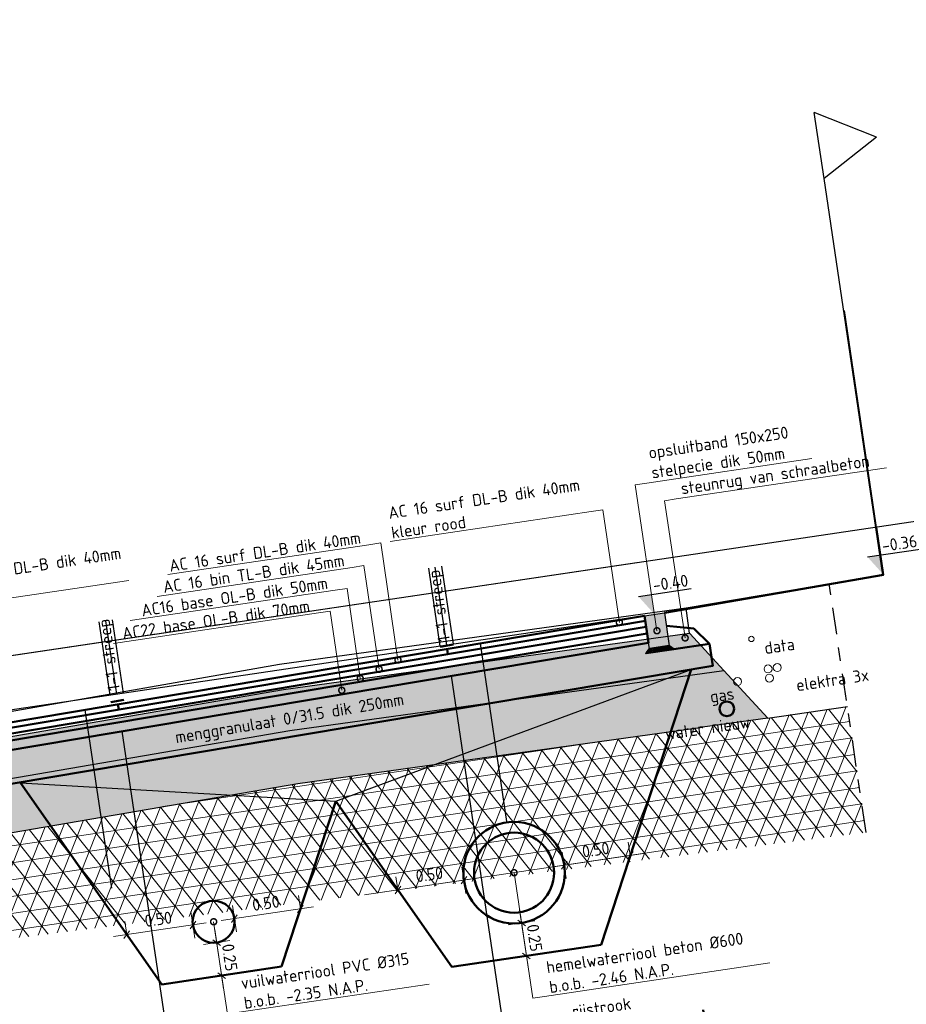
# Model space of a CAD drawing. Header units: metres. Extents: x 0 to 269924, y 0 to 933292.
# Tile 77 of 247: x 133860 to 133867, y 465886 to 465894. Entities that reach past the tile are written whole.
import ezdxf
from ezdxf import colors
from ezdxf.entities.mleader import LeaderData, LeaderLine
from ezdxf.lldxf.tags import DXFTag
from ezdxf.math import Vec2, Vec3

# ---------------------------------------------------------------- set-up
doc = ezdxf.new("R2010")
doc.units = ezdxf.units.M
for name, pattern in [('AL-NAP_LIJN', [15.25, 12, -1.5, 0.25, -1.5]), ('RI-HWA', [7.4, 5, -2.4]), ('RI-VWA', [11, 5, -3, 0, -3]), ('XX-AFBREEK', [7, 4, -1, 1, -1])]:
    doc.linetypes.add(name, pattern=pattern)
for name, color, linetype, lineweight, true_color in [('B-OI-KL-DATA-G', 3, 'KL-DATA-N', 18, 0x00ff00), ('B-OI-KL-ET_MS-G', 1, 'KL-MS-N', 18, 0xff0000), ('B-OI-KL-GAS_LD-G', 40, 'KL-GAS-LD-N', 18, 0xffbf00), ('B-WE-OG-TERREIN_ERF-SD', 150, 'Continuous', 25, 0x007fff), ('N-WE-KL-WATER-GD', 5, 'KL-WATER-N', 50, 0x0000ff), ('N-WE-RI-HWA-GD', 150, 'RI-HWA', 50, 0x007fff), ('N-WE-RI-VWA-GD', 20, 'RI-VWA', 50, 0xff3f00)]:
    doc.layers.add(name, color=color, linetype=linetype, lineweight=lineweight, true_color=true_color)
for name, color, linetype, lineweight in [('B-WE-IE-TERREINAFSCHEIDING_NATUURLIJK_HAAG-GD', 60, 'IE-TERREINAFSCHEIDING-NATUURLIJK-HAAG', 25), ('B-WE-KL-T18', 10, 'Continuous', 18), ('B-WE-MO-BODEM-AD-50', 253, 'Continuous', 18), ('B-WE-VH-VERHARDING-GD', 253, 'Continuous', 25), ('B-WE-VH-VERHARDING_FUNDERING-AD-50', 253, 'Continuous', 18), ('N-WE-GR-GROENSTROOK-GD', 90, 'Continuous', 50), ('N-WE-GW-AFBREEKLIJN-GD', 7, 'XX-AFBREEK', 25), ('N-WE-GW-SLEUF-GD', 90, 'Continuous', 50), ('N-WE-KL-ET_LS_OV_LICHTMAST-S', 190, 'Continuous', 25), ('N-WE-RI-T18', 10, 'Continuous', 18), ('N-WE-VH-KANTOPSLUITING_OPSLUITBAND-SD', 150, 'Continuous', 25), ('N-WE-VH-M', 7, 'Continuous', 18), ('N-WE-VH-VERHARDING-GD', 7, 'Continuous', 50), ('N-WE-VH-VERHARDING-T18', 10, 'Continuous', 18), ('X-XX-AL-NAP-GD', 7, 'AL-NAP_LIJN', 25), ('X-XX-AL-PEILMAAT-SD', 7, 'Continuous', 25)]:
    doc.layers.add(name, color=color, linetype=linetype, lineweight=lineweight)
doc.layers.add('X-XX-AL-HULPLIJN-GD', color=30, linetype='Continuous', lineweight=25, plot=False)
doc.styles.add('NLCS-ISO', font='NLCS-ISO.ttf')
doc.styles.add('NLCS-ISO-M200-T18', font='NLCS-ISO.ttf', dxfattribs={"height": 0.36})
doc.styles.add('NLCS-ISO-M50-T18', font='NLCS-ISO.ttf', dxfattribs={"height": 0.09})
doc.styles.get("Standard").update_dxf_attribs({"font": 'romand.shx'})
doc.linetypes.add('IE-TERREINAFSCHEIDING-NATUURLIJK-HAAG', pattern='A,7,-1.5,[67,NLCS.SHX,S=0.75,R=45,X=0,Y=0],-1.5', length=10)
tags = doc.linetypes.add('KL-DATA-N', pattern='A,4,-1,[101,NLCS.SHX,S=0.5,R=0,X=0,Y=0],-1,4,-1,["D",Standard,S=1,R=0,X=-0.25,Y=-0.5],-1.5', length=12.5).pattern_tags.tags
tags[18] = DXFTag(74, 10)
tags = doc.linetypes.add('KL-GAS-LD-N', pattern='A,4,-1,[69,NLCS.SHX,S=0.5,R=0,X=0,Y=0],-1,4,-1,["L",Standard,S=1,R=0,X=0.25,Y=-0.5],-2', length=13).pattern_tags.tags
tags[18] = DXFTag(74, 10)
tags = doc.linetypes.add('KL-MS-N', pattern='A,4,-1,[103,NLCS.SHX,S=0.75,R=0,X=0,Y=0],-1,4,-1,["M",Standard,S=1,R=0,X=0,Y=-0.5],-2', length=13).pattern_tags.tags
tags[18] = DXFTag(74, 10)
doc.linetypes.add('KL-WATER-N', pattern='A,7,-0.5,[168,NLCS.SHX,S=0.75,R=0,X=0.75,Y=0],-2', length=9.5)
doc.dimstyles.new('NLCS-M50-T18-SCHRAP_L2_H2', dxfattribs={"dimscale": 0.05, "dimtxt": 2.5, "dimasz": 1.008, "dimexe": 2, "dimexo": 2, "dimgap": 0.7, "dimtad": 1, "dimzin": 0, "dimdsep": 46, "dimtxsty": 'NLCS-ISO-M50-T18', "dimblk": 'OBLIQUE', "dimcen": 0, "dimdle": 2, "dimclrd": 256, "dimclre": 256, "dimclrt": 10, "dimazin": 0, "dimtfac": 1, "dimtdec": 3, "dimtofl": 0, "dimtmove": 0, "dimatfit": 3, "dimldrblk": 'OBLIQUE', "dimfxl": 2, "dimfxlon": 1, "dimtfillclr": 256, "dimtolj": 1, "dimtzin": 0, "dimlwd": -1, "dimlwe": -1, "dimarcsym": 0})

# ---------------------------------------------------------------- blocks, each defined once
blk = doc.blocks.new('SOG-ERFGRENS_RECHTS-D')
for p, q in [((0.433, 3.25), (0, 3.5)), ((0, 3), (0, 3.5)), ((0.433, 3.25), (0, 3)), ((0, 0), (0, 3))]:
    blk.add_line(p, q)
blk = doc.blocks.new('PROFIEL 1')
at = {"layer": 'B-WE-MO-BODEM-AD-50'}
h = blk.add_hatch(dxfattribs=at)
h.set_pattern_fill('AMO-BODEM_ZAND-SO', color=256, scale=0.05, pattern_type=2)
h.set_pattern_definition([(45.952767, (831.99881, -514.093756), (-0.017277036, 0.094831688), [0, -0.076, 0, -0.085, 0, -0.08125]), (15.952767, (831.99881, -514.09376), (0.06678568, 0.15258184), [0, -0.041, 0, -0.0685, 0, -0.02625]), (335.952767, (831.93798, -514.1028), (0.153974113, 0.023167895), [0, -0.025, 0, -0.09, 0, -0.1175]), (325.952767, (831.93798, -514.1028), (0.142222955, 0.065501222), [0, -0.0125, 0, -0.059, 0, -0.0675])])
h.paths.add_polyline_path([(7.3215, -0.9362), (6.9715, -1.3443), (7.6089, -1.3298), (10.6694, -1.2601), (13.73, -1.29), (14.2233, -1.2948), (13.9492, -0.8921), (10.6668, -0.8601)])
h = blk.add_hatch(dxfattribs=at)
h.set_pattern_fill('AVH-FUNDERING_EPS-SO', color=256, scale=0.025, angle=-8.45277, pattern_type=2)
h.set_pattern_definition([(360, (831.99881, -514.09376), (7e-17, 0.125), []), (60, (831.99881, -514.09376), (-0.108253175, 0.0625), []), (120, (831.99881, -514.09376), (-0.108253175, -0.0625), [])])
h.paths.add_polyline_path([(10.6694, -1.2601), (7.6089, -1.3298), (6.9715, -1.3443), (6.1214, -1.3443), (6.1214, -2.0406), (14.8255, -2.2492), (14.8255, -1.2948), (13.73, -1.29)])
at = {"layer": 'B-WE-VH-VERHARDING_FUNDERING-AD-50'}
h = blk.add_hatch(dxfattribs=at)
h.set_pattern_fill('AVH-FUNDERING_02-SO', color=256, scale=0.25, pattern_type=2)
h.set_pattern_definition([(1e-10, (10.66483, -0.55002), (0.25, 0.25), [0.03125, -0.21875]), (90, (10.66483, -0.55002), (-0.25, 0.25), [0.03125, -0.21875]), (135, (10.69608, -0.55002), (-0.25, -5e-13), [0.044194, -0.30936]), (1e-10, (10.69608, -0.4094), (0.25, 0.25), [0.03125, -0.21875]), (45, (10.7117, -0.42502), (-5e-13, 0.25), [0.022097, -0.331456]), (135, (10.7117, -0.42502), (-0.25, -5e-13), [0.022097, -0.331456]), (1e-10, (10.78983, -0.3469), (0.25, 0.25), [0.044194, -0.205806]), (45, (10.78983, -0.3469), (-5e-13, 0.25), [0.03125, -0.322303]), (135, (10.83402, -0.3469), (-0.25, -5e-13), [0.03125, -0.322303]), (90, (10.8367, -0.48752), (-0.25, 0.25), [0.03125, -0.21875]), (45, (10.8367, -0.48752), (-5e-13, 0.25), [0.022097, -0.331456]), (135, (10.85233, -0.4719), (-0.25, -5e-13), [0.022097, -0.331456]), (1e-10, (10.69608, -0.48752), (0.25, 0.25), [0.015625, -0.209375]), (1e-10, (10.88358, -0.42502), (0.25, 0.25), [0.015625, -0.209375]), (90, (10.80545, -0.39377), (-0.25, 0.25), [0.015625, -0.209375]), (135, (10.8367, -0.5344), (-0.25, -5e-13), [0.022097, -0.331456]), (135, (10.72733, -0.36252), (-0.25, -5e-13), [0.022097, -0.331456]), (45, (10.78202, -0.46799), (-5e-13, 0.25), [0.022097, -0.331456]), (90, (10.75077, -0.51877), (-0.25, 0.25), [0.003906, -0.246094]), (90, (10.76248, -0.4133), (-0.25, 0.25), [0.003906, -0.246094]), (90, (10.87967, -0.37033), (-0.25, 0.25), [0.003906, -0.246094]), (90, (10.88358, -0.50315), (-0.25, 0.25), [0.003906, -0.246094])])
h.paths.add_polyline_path([(7.5928, -0.62), (7.3215, -0.9362), (10.6668, -0.8601), (13.9492, -0.8921), (13.7369, -0.58), (10.6648, -0.55)])
at = {"layer": 'B-OI-KL-DATA-G'}
blk.add_circle((14.1887, -0.69), 0.02, dxfattribs=at)
at = {"layer": 'B-OI-KL-ET_MS-G'}
for centre in [(14.2787, -0.93), (14.3487, -0.93), (14.2787, -1)]:
    blk.add_circle(centre, 0.03, dxfattribs=at)
at = {"layer": 'B-OI-KL-GAS_LD-G'}
blk.add_circle((14.0387, -0.99), 0.03, dxfattribs=at)
at = {"layer": 'B-WE-IE-TERREINAFSCHEIDING_NATUURLIJK_HAAG-GD'}
blk.add_lwpolyline([(15.2387, -0.36), (15.2387, 1.64)], dxfattribs=at)
at = {"layer": 'B-WE-VH-VERHARDING-GD'}
blk.add_lwpolyline([(13.7369, -0.58), (13.7387, -0.39), (10.6636, -0.36), (7.5887, -0.44), (7.5928, -0.62), (10.6648, -0.55)], close=True, dxfattribs=at)
for points in [[(15.2387, -0.36), (13.7387, -0.39)], [(7.3215, -0.9362), (10.6668, -0.8601), (13.9492, -0.8921), (13.7383, -0.5821)], [(13.9492, -0.8921), (14.2233, -1.2948)], [(7.6089, -1.3298), (10.6694, -1.2601), (13.73, -1.29)], [(14.2233, -1.2948), (13.73, -1.29)], [(14.2233, -1.2948), (14.8255, -1.2948)]]:
    blk.add_lwpolyline(points, dxfattribs=at)
at = {"layer": 'N-WE-GW-AFBREEKLIJN-GD', "ltscale": 0.05, "flags": 128}
blk.add_lwpolyline([(14.8255, -2.2492), (14.8255, -0.3683)], dxfattribs=at)
at = {"layer": 'N-WE-KL-WATER-GD'}
blk.add_circle((13.9294, -1.1804), 0.055, dxfattribs=at)
at = {"layer": 'X-XX-AL-HULPLIJN-GD'}
blk.add_lwpolyline([(15.2387, 0), (15.2387, -0.36)], dxfattribs=at)
at = {"layer": 'X-XX-AL-NAP-GD'}
blk.add_lwpolyline([(20.234, 0), (0, 0)], dxfattribs=at)
at = {"layer": 'B-WE-OG-TERREIN_ERF-SD'}
blk.add_blockref('SOG-ERFGRENS_RECHTS-D', (15.234, -0.3599), dxfattribs=at)
at = {"layer": 'B-WE-KL-T18', "char_height": 0.09, "attachment_point": 3, "style": 'NLCS-ISO-M50-T18'}
for s, insert in [('data', (14.5024, -0.728)), ('elektra 3x', (15.0178, -1.038)), ('gas', (14.0005, -1.028)), ('water nieuw', (14.0852, -1.255))]:
    blk.add_mtext_dynamic_manual_height_columns(s, width=1.034148, gutter_width=12.5, heights=[0], dxfattribs=dict(at, insert=insert))
blk = doc.blocks.new('*U405')
blk.add_hatch(color=8).paths.add_polyline_path([(-0.15, -0.25), (0, -0.25), (0, 0), (-0.15, 0)])
at = {"layer": 'N-WE-VH-VERHARDING-GD', "linetype": 'Continuous'}
h = blk.add_hatch(dxfattribs=at)
h.set_pattern_fill('ANSI31', color=256, scale=0.005, angle=45, style=0)
h.set_pattern_definition([(90, (89116.596445, 436374.820416), (-0.015875, 3e-18), [])])
h.paths.add_polyline_path([(-0.15, -0.25), (0, -0.25), (0.03, -0.28), (-0.18, -0.28)])
at = {"flags": 128}
blk.add_lwpolyline([(-0.15, -0.25), (0, -0.25), (0, 0), (-0.15, 0)], close=True, dxfattribs=at)
at = {"layer": 'N-WE-VH-VERHARDING-GD', "linetype": 'Continuous'}
for p, q in [((-0.35, -0.15), (-0.15, -0.1)), ((-0.45, -0.28), (-0.35, -0.15)), ((-0.18, -0.28), (-0.45, -0.28))]:
    blk.add_line(p, q, dxfattribs=at)
at = {"layer": 'N-WE-VH-VERHARDING-GD', "linetype": 'Continuous', "flags": 128}
blk.add_lwpolyline([(-0.15, -0.25), (0, -0.25), (0.03, -0.28), (-0.18, -0.28)], close=True, dxfattribs=at)
blk = doc.blocks.new('_Oblique')
at = {"color": 0, "linetype": 'ByBlock', "lineweight": -2}
blk.add_line((-0.5, -0.5), (0.5, 0.5), dxfattribs=at)
blk = doc.blocks.new('*D394')
at = {"layer": 'Defpoints', "color": 0, "transparency": 16777216}
for p in [(-1.65, -0.0284), (-4.1518, -0.0757), (-4.1518, -3.0848)]:
    blk.add_point(p, dxfattribs=at)
at = {"layer": 'N-WE-VH-VERHARDING-GD', "transparency": 16777216}
for p, q in [((-4.1518, -2.9848), (-4.1518, -3.1848)), ((-1.65, -2.9848), (-1.65, -3.1848)), ((-1.55, -3.0848), (-4.2518, -3.0848))]:
    blk.add_line(p, q, dxfattribs=at)
at = {"layer": 'N-WE-VH-VERHARDING-GD', "transparency": 16777216, "xscale": 0.0504, "yscale": 0.0504, "zscale": 0.0504, "rotation": 180}
blk.add_blockref('_Oblique', (-4.1518, -3.0848), dxfattribs=at)
at = {"layer": 'N-WE-VH-VERHARDING-GD', "transparency": 16777216, "xscale": 0.0504, "yscale": 0.0504, "zscale": 0.0504}
blk.add_blockref('_Oblique', (-1.65, -3.0848), dxfattribs=at)
at = {"layer": 'N-WE-VH-VERHARDING-GD', "color": 10, "transparency": 16777216, "insert": (-2.9009, -2.9298), "char_height": 0.09, "attachment_point": 5, "style": 'NLCS-ISO-M50-T18'}
blk.add_mtext('\\A1;rijbaan\\P2.50', dxfattribs=at)
blk = doc.blocks.new('*D395')
at = {"layer": 'Defpoints', "color": 0, "transparency": 16777216}
for p in [(-5.65, -0.104), (-4.1518, -0.0757), (-5.65, -3.0848)]:
    blk.add_point(p, dxfattribs=at)
at = {"layer": 'N-WE-VH-VERHARDING-GD', "transparency": 16777216}
for p, q in [((-5.65, -2.9848), (-5.65, -3.1848)), ((-4.1518, -2.9848), (-4.1518, -3.1848)), ((-4.0518, -3.0848), (-5.75, -3.0848))]:
    blk.add_line(p, q, dxfattribs=at)
at = {"layer": 'N-WE-VH-VERHARDING-GD', "transparency": 16777216, "xscale": 0.0504, "yscale": 0.0504, "zscale": 0.0504, "rotation": 180}
blk.add_blockref('_Oblique', (-5.65, -3.0848), dxfattribs=at)
at = {"layer": 'N-WE-VH-VERHARDING-GD', "transparency": 16777216, "xscale": 0.0504, "yscale": 0.0504, "zscale": 0.0504}
blk.add_blockref('_Oblique', (-4.1518, -3.0848), dxfattribs=at)
at = {"layer": 'N-WE-VH-VERHARDING-GD', "color": 10, "transparency": 16777216, "insert": (-4.9009, -2.9298), "char_height": 0.09, "attachment_point": 5, "style": 'NLCS-ISO-M50-T18'}
blk.add_mtext('\\A1;rijstrook\\P1.50', dxfattribs=at)
blk = doc.blocks.new('*D396')
at = {"layer": 'Defpoints', "color": 0, "transparency": 16777216}
for p in [(-1.65, -0.0284), (-0.15, 0), (-1.65, -3.0848)]:
    blk.add_point(p, dxfattribs=at)
at = {"layer": 'N-WE-VH-VERHARDING-GD', "transparency": 16777216}
for p, q in [((-1.65, -2.9848), (-1.65, -3.1848)), ((-0.15, -2.9848), (-0.15, -3.1848)), ((-0.05, -3.0848), (-1.75, -3.0848))]:
    blk.add_line(p, q, dxfattribs=at)
at = {"layer": 'N-WE-VH-VERHARDING-GD', "transparency": 16777216, "xscale": 0.0504, "yscale": 0.0504, "zscale": 0.0504, "rotation": 180}
blk.add_blockref('_Oblique', (-1.65, -3.0848), dxfattribs=at)
at = {"layer": 'N-WE-VH-VERHARDING-GD', "transparency": 16777216, "xscale": 0.0504, "yscale": 0.0504, "zscale": 0.0504}
blk.add_blockref('_Oblique', (-0.15, -3.0848), dxfattribs=at)
at = {"layer": 'N-WE-VH-VERHARDING-GD', "color": 10, "transparency": 16777216, "insert": (-0.9, -2.9298), "char_height": 0.09, "attachment_point": 5, "style": 'NLCS-ISO-M50-T18'}
blk.add_mtext('\\A1;rijstrook\\P1.50', dxfattribs=at)
blk = doc.blocks.new('_DotSmall')
at = {"color": 0, "linetype": 'ByBlock', "const_width": 0.5}
blk.add_lwpolyline([(-0.0625, 0, 1), (0.0625, 0, 1)], format="xyb", close=True, dxfattribs=at)
blk = doc.blocks.new('*D466')
at = {"layer": 'Defpoints', "color": 0, "transparency": 16777216}
for p in [(133863.4717, 465887.2969), (133862.9772, 465887.2234), (133863.5643, 465886.6738)]:
    blk.add_point(p, dxfattribs=at)
at = {"layer": 'N-WE-VH-M', "transparency": 16777216}
for p, q in [((133863.4864, 465887.198), (133863.457, 465887.3958)), ((133862.8782, 465887.2087), (133863.5706, 465887.3116)), ((133862.9772, 465887.2234), (133862.9625, 465887.3224))]:
    blk.add_line(p, q, dxfattribs=at)
at = {"layer": 'N-WE-VH-M', "transparency": 16777216, "xscale": 0.0504, "yscale": 0.0504, "zscale": 0.0504}
for p, rotation in [((133863.4717, 465887.2969), 8.452767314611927), ((133862.9772, 465887.2234), 188.4527673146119)]:
    blk.add_blockref('_Oblique', p, dxfattribs=dict(at, rotation=rotation))
at = {"layer": 'N-WE-VH-M', "color": 10, "transparency": 16777216, "insert": (133863.2127, 465887.3393), "char_height": 0.09, "attachment_point": 5, "rotation": 8.45277, "style": 'NLCS-ISO-M50-T18'}
blk.add_mtext('\\A1;0.50', dxfattribs=at)
blk = doc.blocks.new('*D467')
at = {"layer": 'Defpoints', "color": 0, "transparency": 16777216}
for p in [(133864.718, 465887.4821), (133864.718, 465887.4821), (133864.3161, 465886.7855)]:
    blk.add_point(p, dxfattribs=at)
at = {"layer": 'N-WE-VH-M', "transparency": 16777216}
for p, q in [((133864.718, 465887.4821), (133864.7033, 465887.5811)), ((133864.1246, 465887.394), (133864.817, 465887.4968)), ((133864.2382, 465887.3097), (133864.2088, 465887.5076))]:
    blk.add_line(p, q, dxfattribs=at)
at = {"layer": 'N-WE-VH-M', "transparency": 16777216, "xscale": 0.0504, "yscale": 0.0504, "zscale": 0.0504}
for p, rotation in [((133864.718, 465887.4821), 8.452767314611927), ((133864.2235, 465887.4087), 188.4527673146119)]:
    blk.add_blockref('_Oblique', p, dxfattribs=dict(at, rotation=rotation))
at = {"layer": 'N-WE-VH-M', "color": 10, "transparency": 16777216, "insert": (133864.459, 465887.5245), "char_height": 0.09, "attachment_point": 5, "rotation": 8.45277, "style": 'NLCS-ISO-M50-T18'}
blk.add_mtext('\\A1;0.50', dxfattribs=at)
blk = doc.blocks.new('*D468')
at = {"layer": 'Defpoints', "color": 0, "transparency": 16777216}
for p in [(133863.2207, 465886.8755), (133864.4991, 465886.8127), (133863.9402, 465886.7296)]:
    blk.add_point(p, dxfattribs=at)
at = {"layer": 'N-WE-VH-M', "transparency": 16777216}
for p, q in [((133863.8888, 465887.0758), (133863.9549, 465886.6307)), ((133863.8045, 465886.9622), (133864.0024, 465886.9916)), ((133864.0391, 465886.7443), (133863.8413, 465886.7149))]:
    blk.add_line(p, q, dxfattribs=at)
at = {"layer": 'N-WE-VH-M', "transparency": 16777216, "xscale": 0.0504, "yscale": 0.0504, "zscale": 0.0504}
for p, rotation in [((133863.9035, 465886.9769), 98.45276731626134), ((133863.9402, 465886.7296), 278.4527673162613)]:
    blk.add_blockref('_Oblique', p, dxfattribs=dict(at, rotation=rotation))
at = {"layer": 'N-WE-VH-M', "color": 10, "transparency": 16777216, "insert": (133864.001, 465886.865), "char_height": 0.09, "attachment_point": 5, "rotation": 278.45277, "style": 'NLCS-ISO-M50-T18'}
blk.add_mtext('\\A1;0.25', dxfattribs=at)
blk = doc.blocks.new('*D481')
at = {"layer": 'Defpoints', "color": 0, "transparency": 16777216}
for p in [(133861.4414, 465886.9623), (133860.9468, 465886.8889), (133861.5013, 465886.5593)]:
    blk.add_point(p, dxfattribs=at)
at = {"layer": 'N-WE-VH-M', "transparency": 16777216}
for p, q in [((133861.4561, 465886.8634), (133861.4267, 465887.0613)), ((133860.8479, 465886.8742), (133861.5403, 465886.977)), ((133860.9468, 465886.8889), (133860.9321, 465886.9878))]:
    blk.add_line(p, q, dxfattribs=at)
at = {"layer": 'N-WE-VH-M', "transparency": 16777216, "xscale": 0.0504, "yscale": 0.0504, "zscale": 0.0504}
for p, rotation in [((133861.4414, 465886.9623), 8.452767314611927), ((133860.9468, 465886.8889), 188.4527673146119)]:
    blk.add_blockref('_Oblique', p, dxfattribs=dict(at, rotation=rotation))
at = {"layer": 'N-WE-VH-M', "color": 10, "transparency": 16777216, "insert": (133861.1823, 465887.0047), "char_height": 0.09, "attachment_point": 5, "rotation": 8.45277, "style": 'NLCS-ISO-M50-T18'}
blk.add_mtext('\\A1;0.50', dxfattribs=at)
blk = doc.blocks.new('*D482')
at = {"layer": 'Defpoints', "color": 0, "transparency": 16777216}
for p in [(133862.2475, 465887.0821), (133862.2475, 465887.0821), (133861.8128, 465886.6056)]:
    blk.add_point(p, dxfattribs=at)
at = {"layer": 'N-WE-VH-M', "transparency": 16777216}
for p, q in [((133862.2475, 465887.0821), (133862.2328, 465887.1811)), ((133861.654, 465886.994), (133862.3464, 465887.0968)), ((133861.7676, 465886.9097), (133861.7382, 465887.1076))]:
    blk.add_line(p, q, dxfattribs=at)
at = {"layer": 'N-WE-VH-M', "transparency": 16777216, "xscale": 0.0504, "yscale": 0.0504, "zscale": 0.0504}
for p, rotation in [((133862.2475, 465887.0821), 8.452767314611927), ((133861.7529, 465887.0087), 188.4527673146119)]:
    blk.add_blockref('_Oblique', p, dxfattribs=dict(at, rotation=rotation))
at = {"layer": 'N-WE-VH-M', "color": 10, "transparency": 16777216, "insert": (133861.9885, 465887.1245), "char_height": 0.09, "attachment_point": 5, "rotation": 8.45277, "style": 'NLCS-ISO-M50-T18'}
blk.add_mtext('\\A1;0.50', dxfattribs=at)
blk = doc.blocks.new('*D483')
at = {"layer": 'Defpoints', "color": 0, "transparency": 16777216}
for p in [(133861.0478, 465886.7446), (133862.1061, 465886.6492), (133861.657, 465886.5824)]:
    blk.add_point(p, dxfattribs=at)
at = {"layer": 'N-WE-VH-M', "transparency": 16777216}
for p, q in [((133861.6056, 465886.9286), (133861.6717, 465886.4835)), ((133861.5214, 465886.815), (133861.7192, 465886.8444)), ((133861.756, 465886.5971), (133861.5581, 465886.5677))]:
    blk.add_line(p, q, dxfattribs=at)
at = {"layer": 'N-WE-VH-M', "transparency": 16777216, "xscale": 0.0504, "yscale": 0.0504, "zscale": 0.0504}
for p, rotation in [((133861.6203, 465886.8297), 98.45276731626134), ((133861.657, 465886.5824), 278.4527673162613)]:
    blk.add_blockref('_Oblique', p, dxfattribs=dict(at, rotation=rotation))
at = {"layer": 'N-WE-VH-M', "color": 10, "transparency": 16777216, "insert": (133861.7178, 465886.7178), "char_height": 0.09, "attachment_point": 5, "rotation": 278.45277, "style": 'NLCS-ISO-M50-T18'}
blk.add_mtext('\\A1;0.25', dxfattribs=at)
blk = doc.blocks.new('SAL-PEILMAAT_INFRACAD_H01-SOD')
blk.add_line((-2, 3), (6, 3))
blk.add_solid([(-2, 3), (0, 3), (0, 0)])
at = {"style": 'NLCS-ISO'}
blk.add_attdef('...', (0.4, 3.4), '', height=1.8, dxfattribs=at)
blk = doc.blocks.new('dwarsprofiel Muyeveld 50km')
at = {"layer": 'N-WE-VH-VERHARDING-GD'}
for points in [[(-0.15, 0), (-5.65, -0.104)], [(-0.15, -0.04), (-5.65, -0.144)], [(-4.1, -0.0497), (-4.2, -0.0516)], [(-1.6, -0.0024), (-1.7, -0.0043)], [(-1.65, -0.0684), (-1.65, -0.0284)], [(-0.15, -0.205), (-0.15, 0)], [(-0.15, -0.085), (-5.65, -0.189)], [(-0.15, -0.135), (-5.65, -0.239)], [(-4.15, -0.1156), (-4.15, -0.0756)], [(-0.15, -0.205), (-5.65, -0.309)], [(0.3, -0.28), (0.3, -0.4466), (-6.4, -0.5733), (-6.4, -0.384)]]:
    blk.add_lwpolyline(points, dxfattribs=at)
at = {"layer": 'X-XX-AL-HULPLIJN-GD'}
for points in [[(-4.2, 0.556), (-4.2, 0)], [(-4.15, 0.556), (-4.15, 0)], [(-4.1, 0.556), (-4.1, 0)], [(-1.7, 0.5898), (-1.7, 0)], [(-1.65, 0.5898), (-1.65, 0)], [(-1.6, 0.5898), (-1.6, 0)], [(-0.15, 0.4), (-7.3161, 0.4)], [(-0.15, 0), (-7.3161, 0)], [(-1.4, -0.0236), (-1.4, -1.3736)], [(-4.4, -0.0804), (-4.4, -1.4304)], [(-4.15, -0.2807), (-4.15, -4.6212)], [(-1.65, -0.2334), (-1.65, -4.6212)]]:
    blk.add_lwpolyline(points, dxfattribs=at)
at = {"layer": 'N-WE-VH-KANTOPSLUITING_OPSLUITBAND-SD', "xscale": -1}
blk.add_blockref('*U405', (-0.15, 0), dxfattribs=at)
at = {"layer": 'N-WE-VH-VERHARDING-T18', "char_height": 0.09, "attachment_point": 5, "style": 'NLCS-ISO-M50-T18'}
for s, width, insert, rotation in [('1-1 streep', 2.613125, (-4.15, 0.3), 90), ('1-1 streep', 2.613125, (-1.65, 0.3), 90), ('menggranulaat 0/31.5 dik 250mm', 2.079466, (-2.8938, -0.3819), 1.08328)]:
    blk.add_mtext_dynamic_manual_height_columns(s, width=width, gutter_width=0.45, heights=[0], dxfattribs=dict(at, insert=insert, rotation=rotation))
at = {"layer": 'N-WE-VH-VERHARDING-GD'}
for base, p1, p2, text, picture, middle in [((-4.1518, -3.0848), (-1.65, -0.0284), (-4.1518, -0.0757), 'rijbaan\\P<>', '*D394', (-2.9009, -2.9298)), ((-1.65, -3.0848), (-0.15, 0), (-1.65, -0.0284), 'rijstrook\\P<>', '*D396', (-0.9, -2.9298)), ((-5.65, -3.0848), (-4.1518, -0.0757), (-5.65, -0.104), 'rijstrook\\P<>', '*D395', (-4.9009, -2.9298))]:
    dim = blk.add_linear_dim(base=base, p1=p1, p2=p2, angle=180, text=text, dimstyle='NLCS-M50-T18-SCHRAP_L2_H2', dxfattribs=at)
    dim.commit()
    dim.dimension.update_dxf_attribs({"geometry": picture, "text_midpoint": middle})
at = {"layer": 'N-WE-VH-VERHARDING-T18'}
ml = blk.add_multileader_mtext('Standard', dxfattribs=at)
ml.set_content('opsluitband 150x250\\Pstelpecie dik 50mm', color=256, style='NLCS-ISO-M50-T18')
ml.set_leader_properties(color=256, linetype='ByLayer', lineweight=-1)
ml.set_arrow_properties(name='DOTSMALL')
ml.build(insert=Vec2(0, 0))
ml.multileader.update_dxf_attribs({"text_left_attachment_type": 5, "text_right_attachment_type": 5, "dogleg_length": 0.09, "arrow_head_size": 0.09})
ctx = ml.context
ctx.base_point, ctx.char_height, ctx.arrow_head_size, ctx.landing_gap_size, ctx.plane_origin = Vec3(0.0132, 0.9798), 0.09, 0.09, 0.045, Vec3(-2.074, -0.0998)
ctx.left_attachment, ctx.right_attachment = 5, 5
notes = []
notes.append((ctx, [(0, (1, 1, 0), (-0.0768, 0.9798), (1, 0), 0.09, [(0, [(-0.075, -0.125)], 0, [])])]))
ctx.mtext.insert, ctx.mtext.rotation, ctx.mtext.flow_direction = Vec3(0.0582, 1.2468), -0.147529, 5
ml = blk.add_multileader_mtext('Standard', dxfattribs=at)
ml.set_content('AC 16 surf DL-B dik 40mm\\Pkleur rood', color=256, style='NLCS-ISO-M50-T18')
ml.set_leader_properties(color=256, linetype='ByLayer', lineweight=-1)
ml.set_arrow_properties(name='DOTSMALL')
ml.build(insert=Vec2(0, 0))
ml.multileader.update_dxf_attribs({"text_left_attachment_type": 5, "text_right_attachment_type": 5, "dogleg_length": 0.09, "arrow_head_size": 0.09})
ctx = ml.context
ctx.base_point, ctx.char_height, ctx.arrow_head_size, ctx.landing_gap_size, ctx.plane_origin = Vec3(-5.4551, 0.8298), 0.09, 0.09, 0.045, Vec3(-5.6428, -0.2973)
ctx.left_attachment, ctx.right_attachment = 5, 5
notes.append((ctx, [(0, (1, 1, 0), (-5.5451, 0.8298), (1, 0), 0.09, [(0, [(-5.5432, -0.1201)], 0, [])])]))
ctx.mtext.insert, ctx.mtext.rotation, ctx.mtext.flow_direction = Vec3(-5.4101, 1.0878), -0.147529, 5
ml = blk.add_multileader_mtext('Standard', dxfattribs=at)
ml.set_content('AC 16 surf DL-B dik 40mm\\Pkleur rood', color=256, style='NLCS-ISO-M50-T18')
ml.set_leader_properties(color=256, linetype='ByLayer', lineweight=-1)
ml.set_arrow_properties(name='DOTSMALL')
ml.build(insert=Vec2(0, 0))
ml.multileader.update_dxf_attribs({"text_left_attachment_type": 5, "text_right_attachment_type": 5, "dogleg_length": 0.09, "arrow_head_size": 0.09})
ctx = ml.context
ctx.base_point, ctx.char_height, ctx.arrow_head_size, ctx.landing_gap_size, ctx.plane_origin = Vec3(-1.9804, 0.8298), 0.09, 0.09, 0.045, Vec3(-0.2447, -0.2973)
ctx.left_attachment, ctx.right_attachment = 5, 5
notes.append((ctx, [(0, (1, 1, 0), (-0.3424, 0.8298), (-1, 0), 0.09, [(0, [(-0.3444, -0.0222)], 0, [])])]))
ctx.mtext.insert, ctx.mtext.rotation, ctx.mtext.flow_direction = Vec3(-1.9354, 1.0878), -0.147529, 5
ml = blk.add_multileader_mtext('Standard', dxfattribs=at)
ml.set_content('AC 16 surf DL-B dik 40mm', color=256, style='NLCS-ISO-M50-T18')
ml.set_leader_properties(color=256, linetype='ByLayer', lineweight=-1)
ml.set_arrow_properties(name='DOTSMALL')
ml.build(insert=Vec2(0, 0))
ml.multileader.update_dxf_attribs({"text_left_attachment_type": 5, "text_right_attachment_type": 5, "dogleg_length": 0.09, "arrow_head_size": 0.09})
ctx = ml.context
ctx.base_point, ctx.char_height, ctx.arrow_head_size, ctx.landing_gap_size, ctx.plane_origin = Vec3(-3.6623, 0.8298), 0.09, 0.09, 0.045, Vec3(-1.9266, -0.2973)
ctx.left_attachment, ctx.right_attachment = 5, 5
notes.append((ctx, [(0, (1, 1, 0), (-2.0243, 0.8298), (-1, 0), 0.09, [(0, [(-2.0263, -0.0567)], 0, [])])]))
ctx.mtext.insert, ctx.mtext.rotation, ctx.mtext.flow_direction = Vec3(-3.6173, 0.9378), -0.147529, 5
ml = blk.add_multileader_mtext('Standard', dxfattribs=at)
ml.set_content('steunrug van schraalbeton', color=256, style='NLCS-ISO-M50-T18')
ml.set_leader_properties(color=256, linetype='ByLayer', lineweight=-1)
ml.set_arrow_properties(name='DOTSMALL')
ml.build(insert=Vec2(0, 0))
ml.multileader.update_dxf_attribs({"text_left_attachment_type": 5, "text_right_attachment_type": 5, "dogleg_length": 0.09, "arrow_head_size": 0.09})
ctx = ml.context
ctx.base_point, ctx.char_height, ctx.arrow_head_size, ctx.landing_gap_size, ctx.plane_origin = Vec3(0.2134, 0.8298), 0.09, 0.09, 0.045, Vec3(-1.369, -0.2625)
ctx.left_attachment, ctx.right_attachment = 5, 5
notes.append((ctx, [(0, (1, 1, 0), (0.1234, 0.8298), (1, 0), 0.09, [(0, [(0.1257, -0.2093)], 0, [])])]))
ctx.mtext.insert, ctx.mtext.rotation, ctx.mtext.flow_direction = Vec3(0.2584, 0.9468), -0.147529, 5
ml = blk.add_multileader_mtext('Standard', dxfattribs=at)
ml.set_content('AC 16 bin TL-B dik 45mm', color=256, style='NLCS-ISO-M50-T18')
ml.set_leader_properties(color=256, linetype='ByLayer', lineweight=-1)
ml.set_arrow_properties(name='DOTSMALL')
ml.build(insert=Vec2(0, 0))
ml.multileader.update_dxf_attribs({"text_left_attachment_type": 5, "text_right_attachment_type": 5, "dogleg_length": 0.09, "arrow_head_size": 0.09})
ctx = ml.context
ctx.base_point, ctx.char_height, ctx.arrow_head_size, ctx.landing_gap_size, ctx.plane_origin = Vec3(-3.7313, 0.6798), 0.09, 0.09, 0.045, Vec3(-2.0766, -0.4473)
ctx.left_attachment, ctx.right_attachment = 5, 5
notes.append((ctx, [(0, (1, 1, 0), (-2.1743, 0.6798), (-1, 0), 0.09, [(0, [(-2.1761, -0.1043)], 0, [])])]))
ctx.mtext.insert, ctx.mtext.rotation, ctx.mtext.flow_direction = Vec3(-3.6863, 0.7878), -0.147529, 5
ml = blk.add_multileader_mtext('Standard', dxfattribs=at)
ml.set_content('AC16 base OL-B dik 50mm', color=256, style='NLCS-ISO-M50-T18')
ml.set_leader_properties(color=256, linetype='ByLayer', lineweight=-1)
ml.set_arrow_properties(name='DOTSMALL')
ml.build(insert=Vec2(0, 0))
ml.multileader.update_dxf_attribs({"text_left_attachment_type": 5, "text_right_attachment_type": 5, "dogleg_length": 0.09, "arrow_head_size": 0.09})
ctx = ml.context
ctx.base_point, ctx.char_height, ctx.arrow_head_size, ctx.landing_gap_size, ctx.plane_origin = Vec3(-3.9173, 0.5298), 0.09, 0.09, 0.045, Vec3(-2.2266, -0.5973)
ctx.left_attachment, ctx.right_attachment = 5, 5
notes.append((ctx, [(0, (1, 1, 0), (-2.3243, 0.5298), (-1, 0), 0.09, [(0, [(-2.3259, -0.1524)], 0, [])])]))
ctx.mtext.insert, ctx.mtext.rotation, ctx.mtext.flow_direction = Vec3(-3.8723, 0.6378), -0.147529, 5
ml = blk.add_multileader_mtext('Standard', dxfattribs=at)
ml.set_content('AC22 base OL-B dik 70mm', color=256, style='NLCS-ISO-M50-T18')
ml.set_leader_properties(color=256, linetype='ByLayer', lineweight=-1)
ml.set_arrow_properties(name='DOTSMALL')
ml.build(insert=Vec2(0, 0))
ml.multileader.update_dxf_attribs({"text_left_attachment_type": 5, "text_right_attachment_type": 5, "dogleg_length": 0.09, "arrow_head_size": 0.09})
ctx = ml.context
ctx.base_point, ctx.char_height, ctx.arrow_head_size, ctx.landing_gap_size, ctx.plane_origin = Vec3(-4.0853, 0.3798), 0.09, 0.09, 0.045, Vec3(-2.3766, -0.7473)
ctx.left_attachment, ctx.right_attachment = 5, 5
notes.append((ctx, [(0, (1, 1, 0), (-2.4743, 0.3798), (-1, 0), 0.09, [(0, [(-2.4759, -0.2191)], 0, [])])]))
ctx.mtext.insert, ctx.mtext.rotation, ctx.mtext.flow_direction = Vec3(-4.0403, 0.4878), -0.147529, 5
for ctx, leaders in notes:
    for number, flags, end, landing, length, lines in leaders:
        leader = LeaderData()
        leader.index, (leader.has_last_leader_line, leader.has_dogleg_vector, leader.attachment_direction) = number, flags
        leader.last_leader_point, leader.dogleg_vector, leader.dogleg_length = Vec3(end), Vec3(landing), length
        for number, points, colour, breaks in lines:
            line = LeaderLine()
            line.index, line.vertices, line.color, line.breaks = number, Vec3.list(points), colors.encode_raw_color(colour), breaks
            leader.lines.append(line)
        ctx.leaders.append(leader)

msp = doc.modelspace()

# ---------------------------------------------------------------- block references
at = {"layer": 'N-WE-VH-VERHARDING-GD', "rotation": 8.452767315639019}
msp.add_blockref('PROFIEL 1', (133851.4896, 465887.7), dxfattribs=at)

# ---------------------------------------------------------------- next in the draw order: linework, layer by layer
at = {"layer": 'N-WE-GR-GROENSTROOK-GD'}
msp.add_lwpolyline([(133864.9737, 465889.2995), (133866.6157, 465889.5839)], dxfattribs=at)
at = {"layer": 'N-WE-GW-SLEUF-GD'}
for p, q in [((133864.4991, 465886.8127), (133865.1735, 465888.8745)), ((133860.1496, 465888.0267), (133861.2082, 465886.5157)), ((133862.1061, 465886.6492), (133862.5113, 465887.888)), ((133862.5113, 465887.888), (133863.3811, 465886.6466)), ((133863.3811, 465886.6466), (133864.4991, 465886.8127)), ((133861.2082, 465886.5157), (133862.1061, 465886.6492))]:
    msp.add_line(p, q, dxfattribs=at)
at = {"layer": 'N-WE-RI-HWA-GD', "linetype": 'Continuous'}
for radius in [0.38, 0.3]:
    msp.add_circle((133863.8476, 465887.3528), radius, dxfattribs=at)
at = {"layer": 'N-WE-RI-VWA-GD', "linetype": 'Continuous'}
msp.add_circle((133861.5971, 465886.9855), 0.1575, dxfattribs=at)
at = {"layer": 'X-XX-AL-HULPLIJN-GD', "flags": 128}
for points in [[(133862.5113, 465887.888), (133865.1735, 465888.8745)], [(133860.1496, 465888.0267), (133862.5113, 465887.888)]]:
    msp.add_lwpolyline(points, dxfattribs=at)

# ---------------------------------------------------------------- next in the draw order: block references
at = {"layer": 'N-WE-KL-ET_LS_OV_LICHTMAST-S', "rotation": 8.452767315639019}
msp.add_blockref('dwarsprofiel Muyeveld 50km', (133864.9737, 465889.2995), dxfattribs=at)
at = {"layer": 'X-XX-AL-PEILMAAT-SD', "xscale": 0.05, "yscale": 0.05, "zscale": 0.05, "rotation": 8.452767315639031}
for p, values in [((133866.6157, 465889.5839), {'...': '-0.36'}), ((133864.8995, 465889.2884), {'...': '-0.40'})]:
    msp.add_blockref('SAL-PEILMAAT_INFRACAD_H01-SOD', p, dxfattribs=at).add_auto_attribs(values)

# ---------------------------------------------------------------- next in the draw order: dimensions: what is measured, and where the dimension line sits
at = {"layer": 'N-WE-VH-M'}
for base, p1, p2, angle, picture, middle in [((133864.718, 465887.4821), (133864.3161, 465886.7855), (133864.718, 465887.4821), 8.45277, '*D467', (133864.4708, 465887.4454)), ((133863.4717, 465887.2969), (133862.9772, 465887.2234), (133863.5643, 465886.6738), 8.45277, '*D466', (133863.2244, 465887.2602)), ((133862.2475, 465887.0821), (133861.8128, 465886.6056), (133862.2475, 465887.0821), 8.45277, '*D482', (133862.0002, 465887.0454)), ((133861.4414, 465886.9623), (133860.9468, 465886.8889), (133861.5013, 465886.5593), 8.45277, '*D481', (133861.1941, 465886.9256)), ((133863.9402, 465886.7296), (133863.2207, 465886.8755), (133864.4991, 465886.8127), 98.45277, '*D468', (133863.9218, 465886.8533)), ((133861.657, 465886.5824), (133861.0478, 465886.7446), (133862.1061, 465886.6492), 98.45277, '*D483', (133861.6387, 465886.7061))]:
    dim = msp.add_linear_dim(base=base, p1=p1, p2=p2, angle=angle, dimstyle='NLCS-M50-T18-SCHRAP_L2_H2', dxfattribs=at)
    dim.commit()
    dim.dimension.update_dxf_attribs({"geometry": picture, "text_midpoint": middle, "dimtype": 160})

# ---------------------------------------------------------------- next in the draw order: leaders
at = {"layer": 'N-WE-RI-T18'}
ml = msp.add_multileader_mtext('Standard', dxfattribs=at)
ml.set_content('hemelwaterriool beton %%C600\\Pb.o.b. -2.46 N.A.P.', color=256, style='NLCS-ISO-M50-T18')
ml.set_leader_properties(color=256, linetype='ByLayer', lineweight=-1)
ml.set_arrow_properties(name='DOTSMALL')
ml.build(insert=Vec2(0, 0))
ml.multileader.update_dxf_attribs({"text_left_attachment_type": 5, "text_right_attachment_type": 5, "dogleg_length": 0.09, "arrow_head_size": 0.09})
ctx = ml.context
ctx.base_point, ctx.char_height, ctx.arrow_head_size, ctx.landing_gap_size, ctx.plane_origin, ctx.plane_x_axis, ctx.plane_y_axis = Vec3(133864.0763, 465886.4262), 0.09, 0.09, 0.045, Vec3(133863.8917, 465887.0561), Vec3(0.989137, 0.146994), Vec3(-0.146994, 0.989137)
ctx.left_attachment, ctx.right_attachment = 5, 5
notes = []
notes.append((ctx, [(0, (1, 1, 0), (133863.9873, 465886.413), (0.989137, 0.146994), 0.09, [(0, [(133863.8476, 465887.3528)], 0, [])])]))
ctx.mtext.insert, ctx.mtext.text_direction, ctx.mtext.flow_direction = Vec3(133864.0829, 465886.688), Vec3(0.989137, 0.146994), 5
ml = msp.add_multileader_mtext('Standard', dxfattribs=at)
ml.set_content('vuilwaterriool PVC %%C315\\Pb.o.b. -2.35 N.A.P.', color=256, style='NLCS-ISO-M50-T18')
ml.set_leader_properties(color=256, linetype='ByLayer', lineweight=-1)
ml.set_arrow_properties(name='DOTSMALL')
ml.build(insert=Vec2(0, 0))
ml.multileader.update_dxf_attribs({"text_left_attachment_type": 5, "text_right_attachment_type": 5, "dogleg_length": 0.09, "arrow_head_size": 0.09})
ctx = ml.context
ctx.base_point, ctx.char_height, ctx.arrow_head_size, ctx.landing_gap_size, ctx.plane_origin, ctx.plane_x_axis, ctx.plane_y_axis = Vec3(133861.7889, 465886.3075), 0.09, 0.09, 0.045, Vec3(133861.6159, 465886.8594), Vec3(0.989137, 0.146994), Vec3(-0.146994, 0.989137)
ctx.left_attachment, ctx.right_attachment = 5, 5
notes.append((ctx, [(0, (1, 1, 0), (133861.6999, 465886.2943), (0.989137, 0.146994), 0.09, [(0, [(133861.5971, 465886.9855)], 0, [])])]))
ctx.mtext.insert, ctx.mtext.text_direction, ctx.mtext.flow_direction = Vec3(133861.7955, 465886.5693), Vec3(0.989137, 0.146994), 5
at = {"layer": 'N-WE-VH-VERHARDING-T18'}
ml = msp.add_multileader_mtext('Standard', dxfattribs=at)
ml.set_content('', color=256, style='NLCS-ISO-M200-T18')
ml.set_leader_properties(color=256, linetype='ByLayer', lineweight=-1)
ml.build(insert=Vec2(0, 0))
ml.multileader.update_dxf_attribs({"has_dogleg": 0, "text_left_attachment_type": 5, "text_right_attachment_type": 5, "dogleg_length": 0.36, "arrow_head_size": 0.36})
ctx = ml.context
ctx.base_point, ctx.char_height, ctx.arrow_head_size, ctx.landing_gap_size, ctx.plane_origin = Vec3(135697.3918, 466805.7659), 0.36, 0.36, 0.18, Vec3(135695.6966, 466805.1889)
ctx.left_attachment, ctx.right_attachment = 5, 5
notes.append((ctx, [(0, (0, 0, 0), (0, 0), (1, 0), 1, [])]))
ctx.mtext.insert, ctx.mtext.rotation, ctx.mtext.flow_direction = Vec3(135697.5718, 466806.1259), -0.147529, 5
for ctx, leaders in notes:
    for number, flags, end, landing, length, lines in leaders:
        leader = LeaderData()
        leader.index, (leader.has_last_leader_line, leader.has_dogleg_vector, leader.attachment_direction) = number, flags
        leader.last_leader_point, leader.dogleg_vector, leader.dogleg_length = Vec3(end), Vec3(landing), length
        for number, points, colour, breaks in lines:
            line = LeaderLine()
            line.index, line.vertices, line.color, line.breaks = number, Vec3.list(points), colors.encode_raw_color(colour), breaks
            leader.lines.append(line)
        ctx.leaders.append(leader)

doc.saveas('drawing.dxf')
